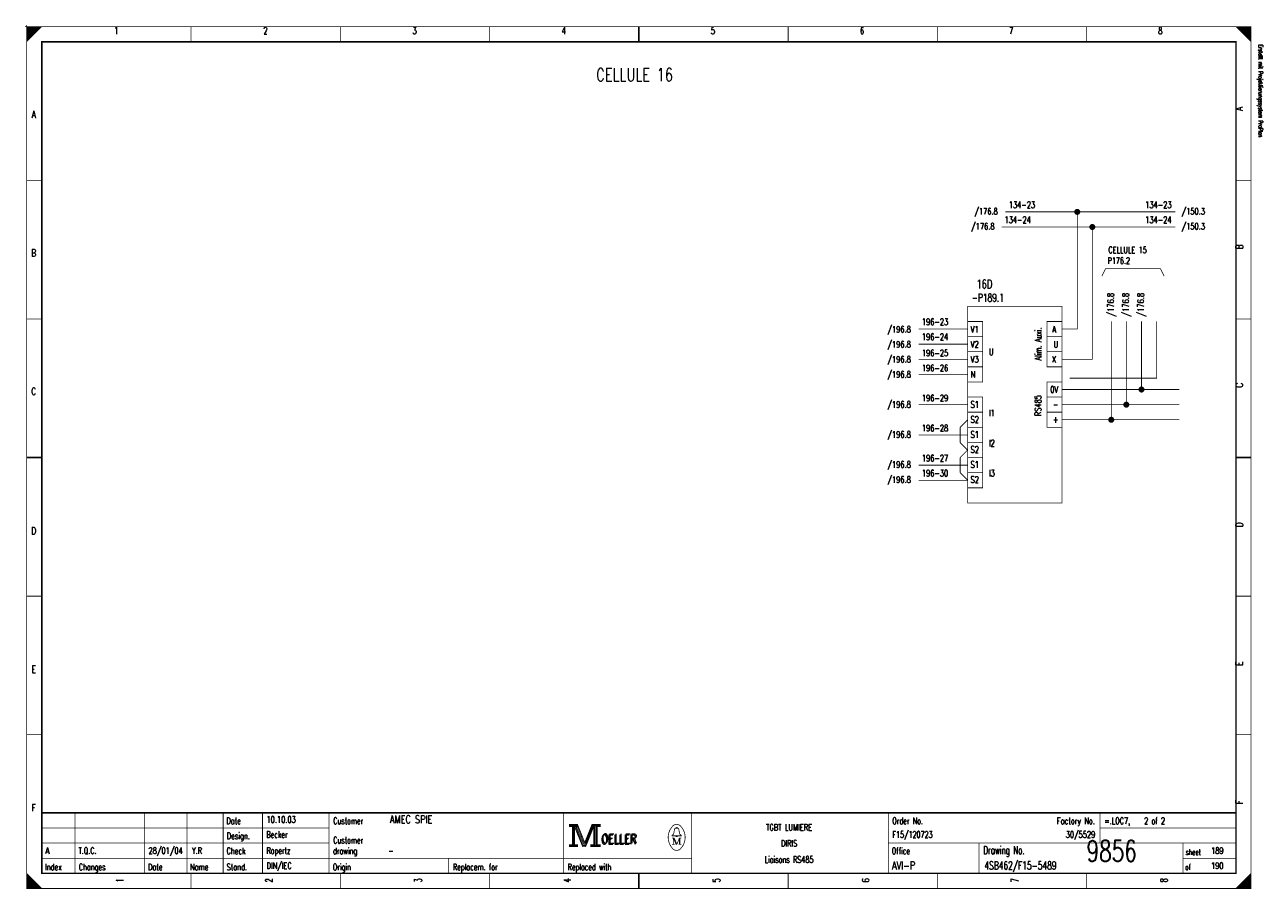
# Model space of a CAD drawing. Extents: x -1 to 409, y 0 to 286.
import ezdxf
from ezdxf.enums import TextEntityAlignment as Align

# ---------------------------------------------------------------- set-up
doc = ezdxf.new("R2010")
doc.units = 0
doc.header["$MEASUREMENT"] = 0
doc.linetypes.add('GESTRICHELT', pattern=[3.75, 3, -0.75])
doc.layers.get('0').update_dxf_attribs({"color": 9, "linetype": 'CONTINUOUS'})
doc.styles.get("Standard").update_dxf_attribs({"font": 'romans.shx', "bigfont": 'TXT.shx'})

# ---------------------------------------------------------------- blocks, each defined once
blk = doc.blocks.new('BCIRCLE_FILLED')
at = {"color": 0, "linetype": 'Continuous', "const_width": 1, "flags": 128}
blk.add_lwpolyline([(0.5, 0, 1), (-0.5, 0, 1)], format="xyb", close=True, dxfattribs=at)

msp = doc.modelspace()

# ---------------------------------------------------------------- linework, layer by layer
at = {"color": 0}
for points, const_width in [([(-0.5, 285), (0.5, 285)], 0.25), ([(-0.5, 285), (0.5, 285)], 0.25), ([(0, 285.5), (0, 284.5)], 0.25), ([(0, 285.5), (0, 284.5)], 0.25), ([(54.375, 285), (54.375, 280)], 0.25), ([(103.75, 285), (103.75, 280)], 0.25), ([(153.125, 285), (153.125, 280)], 0.25), ([(202.5, 280), (202.5, 285)], 0.5), ([(202.5, 285), (202.5, 280)], 0.25), ([(251.875, 285), (251.875, 280)], 0.25), ([(301.25, 285), (301.25, 280)], 0.25), ([(350.625, 285), (350.625, 280)], 0.25), ([(0, 234.167), (5, 234.167)], 0.25), ([(405, 234.167), (400, 234.167)], 0.25), ([(0, 188.334), (5, 188.334)], 0.25), ([(405, 188.334), (400, 188.334)], 0.25), ([(308.75, 152.5), (311.25, 155)], 0.3), ([(308.75, 147.5), (308.75, 152.5)], 0.3), ([(311.25, 145), (308.75, 147.5)], 0.3), ([(308.75, 142.5), (311.25, 145)], 0.3), ([(5, 142.5), (0, 142.5)], 0.5), ([(0, 142.5), (5, 142.5)], 0.25), ([(308.75, 137.5), (308.75, 142.5)], 0.3), ([(400, 142.5), (405, 142.5)], 0.5), ([(405, 142.5), (400, 142.5)], 0.25), ([(311.25, 135), (308.75, 137.5)], 0.3), ([(0, 96.667), (5, 96.667)], 0.25), ([(405, 96.667), (400, 96.667)], 0.25), ([(0, 50.834), (5, 50.834)], 0.25), ([(405, 50.834), (400, 50.834)], 0.25), ([(400, 25), (5, 25)], 0.5), ([(16, 5), (16, 25)], 0.25), ([(39, 5), (39, 25)], 0.25), ([(53, 5), (53, 25)], 0.25), ([(65, 25), (65, 5)], 0.25), ([(78, 25), (78, 5)], 0.25), ([(100, 25), (100, 5)], 0.25), ([(177.5, 25), (177.5, 5)], 0.25), ([(220, 25), (220, 5)], 0.25), ([(285, 25), (285, 5)], 0.25), ([(355, 25), (355, 15)], 0.25), ([(181.5, 20.5), (184, 14.2)], 0.25), ([(184.7, 14.9), (187, 20.6)], 0.25), ([(5, 20), (100, 20)], 0.25), ([(213.5, 16.7), (214.2, 16.7)], 0.25), ([(214.2, 16.7), (215.1, 14.6)], 0.25), ([(214.6, 19.9), (215.5, 19.9)], 0.25), ([(215.1, 14.6), (215.9, 16.7)], 0.25), ([(215.9, 14.6), (215.9, 16.7)], 0.25), ([(215.9, 16.7), (216.5, 16.7)], 0.25), ([(216.1, 16.7), (216.1, 14.6)], 0.25), ([(355, 20), (400, 20)], 0.25), ([(5, 15), (100, 15)], 0.25), ([(184, 14.2), (184.6, 14.2)], 0.25), ([(213.9, 14.6), (214.3, 14.6)], 0.25), ([(216.5, 14.6), (215.7, 14.6)], 0.25), ([(285, 15), (400, 15)], 0.25), ([(315, 15), (315, 5)], 0.25), ([(382.5, 15), (382.5, 5)], 0.25), ([(5, 10), (220, 10)], 0.25), ([(139.5, 10), (139.5, 5)], 0.25), ([(382.5, 10), (400, 10)], 0.25), ([(54.375, 0), (54.375, 5)], 0.25), ([(103.75, 0), (103.75, 5)], 0.25), ([(153.125, 0), (153.125, 5)], 0.25), ([(202.5, 5), (202.5, 0)], 0.5), ([(202.5, 0), (202.5, 5)], 0.25), ([(251.875, 0), (251.875, 5)], 0.25), ([(301.25, 0), (301.25, 5)], 0.25), ([(350.625, 0), (350.625, 5)], 0.25), ([(405, 5), (400, 0)], 0.25), ([(4.75, 0), (4.75, 0.25)], 0.25)]:
    msp.add_lwpolyline(points, dxfattribs=dict(at, const_width=const_width))
at = {"color": 0, "const_width": 0.25, "flags": 128}
for points in [[(0, 142.5), (0, 285), (405, 285), (405, 0), (0, 0), (0, 142.5)], [(0, 285), (5, 285), (0, 280), (0, 285)], [(0.25, 285), (0.25, 280.25), (0.5, 280.5), (0.5, 285), (0.75, 285), (0.75, 280.75), (1, 281), (1, 285), (1.25, 285), (1.25, 281.25), (1.5, 281.5), (1.5, 285), (1.75, 285), (1.75, 281.75), (2, 282)], [(2, 282), (2, 285), (2.25, 285), (2.25, 282.25), (2.5, 282.5), (2.5, 285), (2.75, 285), (2.75, 282.75), (3, 283), (3, 285), (3.25, 285), (3.25, 283.25), (3.5, 283.5), (3.5, 285), (3.75, 285)], [(3.75, 285), (3.75, 283.75), (4, 284), (4, 285), (4.25, 285), (4.25, 284.25), (4.5, 284.5), (4.5, 285), (4.75, 285), (4.75, 284.75)], [(400, 285), (405, 280), (404.75, 280.25), (404.75, 285), (404.5, 285), (404.5, 280.5), (404.25, 280.75), (404.25, 285), (404, 285), (404, 281), (403.75, 281.25), (403.75, 285), (403.5, 285), (403.5, 281.5), (403.25, 281.75)], [(401.5, 283.5), (401.5, 285), (401.25, 285), (401.25, 283.75), (401, 284), (401, 285), (400.75, 285), (400.75, 284.25), (400.5, 284.5), (400.5, 285), (400.25, 285), (400.25, 284.75)], [(403.25, 281.75), (403.25, 285), (403, 285), (403, 282), (402.75, 282.25), (402.75, 285), (402.5, 285), (402.5, 282.5), (402.25, 282.75), (402.25, 285), (402, 285), (402, 283), (401.75, 283.25), (401.75, 285), (401.5, 285)], [(380, 223.75), (323.75, 223.75)], [(342.5, 185), (347.5, 185), (347.5, 223.75)], [(380, 218.75), (322.5, 218.75)], [(342.5, 175), (352.5, 175), (352.5, 218.75)], [(376.25, 202.5), (375, 205), (356.875, 205), (355.625, 202.5)], [(295, 185), (311.25, 185)], [(358.75, 155), (358.75, 187.5)], [(363.75, 187.5), (363.75, 160)], [(368.75, 187.5), (368.75, 165)], [(311.25, 180), (295, 180)], [(295, 175), (311.25, 175)], [(311.25, 170), (295, 170)], [(381.25, 165), (342.5, 165)], [(311.25, 160), (295, 160)], [(381.25, 160), (342.5, 160)], [(381.25, 155), (342.5, 155)], [(311.25, 150), (295, 150)], [(311.25, 140), (295, 140)], [(311.25, 135), (295, 135)], [(179.5, 21.2), (179.5, 20.5), (180.5, 20.5), (180.5, 14.5), (179.5, 14.5), (179.5, 13.8), (182.2, 13.8), (182.2, 14.5), (181.2, 14.5), (181.2, 20.5), (182.2, 20.5), (182.2, 21.2), (179.5, 21.2)], [(180.7, 20.7), (180.7, 14.3), (181, 14.3), (181, 20.7)], [(181.2, 20.5), (183.9, 13.8), (184.9, 13.8), (187.6, 20.5)], [(181.8, 20.5), (184.2, 14.6), (184.6, 14.6)], [(182.2, 21.2), (184.6, 15.2), (187, 21.2)], [(182.2, 20.5), (184.4, 14.9), (184.7, 14.9)], [(184.6, 14.2), (184.9, 14.2), (187.4, 20.5)], [(184.6, 14.6), (184.8, 14.6), (187.2, 20.5)], [(187.6, 20.5), (187.6, 14.5), (186.6, 14.5), (186.6, 13.8), (187.1, 13.8)], [(187, 21.2), (187, 20.5), (188, 20.5), (188, 14.5), (187, 14.5), (187, 13.8), (189.7, 13.8), (189.7, 14.5), (188.7, 14.5), (188.7, 20.5), (189.7, 20.5), (189.7, 21.2), (187, 21.2)], [(187.8, 20.7), (187.8, 14.3), (188.3, 14.3), (188.3, 20.7), (188.5, 20.7), (188.5, 14.3)], [(214.8, 17.4), (213.5, 17.4), (213.5, 17.6), (214, 18), (214.3, 19.6)], [(213.9, 16.7), (213.9, 14.6), (213.5, 14.6)], [(213.9, 16.7), (214.8, 14.6), (215.1, 14.6)], [(214.8, 19.9), (214.8, 20.2), (215.2, 20.2), (215.2, 19.9)], [(215.2, 17.4), (216.5, 17.4), (216.5, 17.6), (216, 18), (215.7, 19.6)], [(0, 5), (0, 0), (5, 0), (0, 5), (0.25, 4.75), (0.25, 0), (0.5, 0), (0.5, 4.5), (0.75, 4.25), (0.75, 0), (1, 0), (1, 4), (1.25, 3.75), (1.25, 0), (1.5, 0)], [(404.75, 4.75), (404.75, 0), (404.5, 0), (404.5, 4.5), (404.25, 4.25), (404.25, 0), (404, 0), (404, 4), (403.75, 3.75), (403.75, 0), (403.5, 0), (403.5, 3.5), (403.25, 3.25), (403.25, 0), (403, 0)], [(1.5, 0), (1.5, 3.5), (1.75, 3.25), (1.75, 0), (2, 0), (2, 3), (2.25, 2.75), (2.25, 0), (2.5, 0), (2.5, 2.5), (2.75, 2.25), (2.75, 0), (3, 0), (3, 2), (3.25, 1.75)], [(3.25, 1.75), (3.25, 0), (3.5, 0), (3.5, 1.5), (3.75, 1.25), (3.75, 0), (4, 0), (4, 1), (4.25, 0.75), (4.25, 0), (4.5, 0), (4.5, 0.5), (4.75, 0.25)], [(401.25, 1.25), (401.25, 0), (401, 0), (401, 1), (400.75, 0.75), (400.75, 0), (400.5, 0), (400.5, 0.5), (400.25, 0.25), (400.25, 0)], [(403, 0), (403, 3), (402.75, 2.75), (402.75, 0), (402.5, 0), (402.5, 2.5), (402.25, 2.25), (402.25, 0), (402, 0), (402, 2), (401.75, 1.75), (401.75, 0), (401.5, 0), (401.5, 1.5), (401.25, 1.25)]]:
    msp.add_lwpolyline(points, dxfattribs=at)
at = {"color": 0, "flags": 128}
for points, const_width in [([(0, 285), (405, 285), (405, 0), (0, 0)], 0.25), ([(5, 280), (400, 280), (400, 5), (5, 5)], 0.5), ([(5, 280), (400, 280), (400, 5), (5, 5)], 0.25), ([(311.25, 192.5), (342.5, 192.5), (342.5, 127.5), (311.25, 127.5)], 0.25), ([(311.25, 187.5), (316.25, 187.5), (316.25, 182.5), (311.25, 182.5)], 0.25), ([(337.5, 187.5), (342.5, 187.5), (342.5, 182.5), (337.5, 182.5)], 0.25), ([(311.25, 182.5), (316.25, 182.5), (316.25, 177.5), (311.25, 177.5)], 0.25), ([(337.5, 182.5), (342.5, 182.5), (342.5, 177.5), (337.5, 177.5)], 0.25), ([(311.25, 177.5), (316.25, 177.5), (316.25, 172.5), (311.25, 172.5)], 0.25), ([(337.5, 177.5), (342.5, 177.5), (342.5, 172.5), (337.5, 172.5)], 0.25), ([(311.25, 172.5), (316.25, 172.5), (316.25, 167.5), (311.25, 167.5)], 0.25), ([(337.5, 167.5), (342.5, 167.5), (342.5, 162.5), (337.5, 162.5)], 0.25), ([(311.25, 162.5), (316.25, 162.5), (316.25, 157.5), (311.25, 157.5)], 0.25), ([(337.5, 162.5), (342.5, 162.5), (342.5, 157.5), (337.5, 157.5)], 0.25), ([(311.25, 157.5), (316.25, 157.5), (316.25, 152.5), (311.25, 152.5)], 0.25), ([(337.5, 157.5), (342.5, 157.5), (342.5, 152.5), (337.5, 152.5)], 0.25), ([(311.25, 152.5), (316.25, 152.5), (316.25, 147.5), (311.25, 147.5)], 0.25), ([(311.25, 147.5), (316.25, 147.5), (316.25, 142.5), (311.25, 142.5)], 0.25), ([(311.25, 142.5), (316.25, 142.5), (316.25, 137.5), (311.25, 137.5)], 0.25), ([(311.25, 137.5), (316.25, 137.5), (316.25, 132.5), (311.25, 132.5)], 0.25), ([(179.7, 21), (182, 21), (182, 20.7), (179.7, 20.7)], 0.25), ([(187.2, 21), (189.5, 21), (189.5, 20.7), (187.2, 20.7)], 0.25), ([(214.8, 17.4), (215.2, 17.4), (215.2, 17.1), (214.8, 17.1)], 0.25), ([(179.7, 14.3), (182, 14.3), (182, 14), (179.7, 14)], 0.25), ([(186.8, 14.3), (189.5, 14.3), (189.5, 14), (186.8, 14)], 0.25)]:
    msp.add_lwpolyline(points, close=True, dxfattribs=dict(at, const_width=const_width))
at = {"color": 0, "linetype": 'GESTRICHELT', "const_width": 0.25, "flags": 128}
msp.add_lwpolyline([(373.75, 187.5), (373.75, 168.75), (345, 168.75)], dxfattribs=at)
at = {"color": 0, "const_width": 0.25, "flags": 128}
for points in [[(213.499601, 20.388348, 0.373815), (213.488, 13.425, 0.373815)], [(216.493359, 20.403602, 0.530775), (213.513, 20.413, 0.530775)], [(216.498075, 13.401685, 0.378582), (216.463, 20.438, 0.378582)], [(214.6, 19.9, 0.414214), (214.3, 19.6, 0.414214)], [(215.7, 19.6, 0.414214), (215.4, 19.9, 0.414214)], [(213.502705, 13.401803, 0.532213), (216.488, 13.388, 0.532213)]]:
    msp.add_lwpolyline(points, format="xyb", dxfattribs=at)

# ---------------------------------------------------------------- block references
at = {"color": 0}
for p in [(347.5, 223.75), (352.5, 218.75), (368.75, 165), (363.75, 160), (358.75, 155)]:
    msp.add_blockref('BCIRCLE_FILLED', p, dxfattribs=at)

# ---------------------------------------------------------------- texts
for s, height, width, p in [('1', 2.38125, 0.672, (29.654421, 284.858032)), ('2', 2.38125, 0.672, (78.988169, 284.858032)), ('3', 2.38125, 0.672, (128.321918, 284.858032)), ('4', 2.38125, 0.672, (177.655666, 284.858032)), ('5', 2.38125, 0.672, (226.989415, 284.858032)), ('6', 2.38125, 0.672, (276.323163, 284.858032)), ('7', 2.38125, 0.672, (325.656912, 284.858032)), ('8', 2.38125, 0.672, (374.99066, 284.858032)), ('CELLULE 16', 4.28625, 0.736, (201.080324, 271.229141)), ('A', 2.38125, 0.76, (2.325654, 257.174346)), ('B', 2.38125, 0.76, (2.325654, 211.389788)), ('A', 2.143125, 0.76, (339.853674, 185.977584)), ('X', 2.143125, 0.76, (339.853674, 176.039851)), ('C', 2.38125, 0.76, (2.325654, 165.60523)), ('S1', 2.143125, 0.716, (313.589664, 161.13325)), ('S2', 2.143125, 0.716, (313.589664, 156.164384)), ('S1', 2.143125, 0.716, (313.589664, 151.195517)), ('S2', 2.143125, 0.716, (313.589664, 146.22665)), ('S1', 2.143125, 0.716, (313.589664, 141.257783)), ('S2', 2.143125, 0.716, (313.589664, 136.288917)), ('D', 2.38125, 0.76, (2.325654, 119.465753)), ('E', 2.38125, 0.76, (2.325654, 73.681196)), ('F', 2.38125, 0.76, (2.325654, 27.896638)), ('TGBT LUMIERE', 2.143125, 0.754667, (252.188667, 21.295143)), ('DIRIS', 2.143125, 0.7568, (252.188667, 15.971357)), ('Liaisons RS485', 2.143125, 0.656571, (252.188667, 10.647572))]:
    msp.add_text(s, height=height, dxfattribs=dict(at, width=width)).set_placement(p, align=Align.TOP_CENTER)
at = {"color": 0, "width": 0.622634}
msp.add_text('Erstellt mit Projektierungssystem ProPlan', height=1.42875, rotation=270, dxfattribs=at).set_placement((407.023879, 279.056912), align=Align.BOTTOM_LEFT)
at = {"color": 0}
for s, height, width, p in [('A', 2.38125, 0.76, (399.909527, 257.174346)), ('B', 2.38125, 0.76, (399.909527, 211.389788)), ('/176.8', 2.143125, 0.68, (357.493151, 189.171856)), ('/176.8', 2.143125, 0.68, (362.462017, 189.171856)), ('/176.8', 2.143125, 0.68, (367.430884, 189.171856)), ('C', 2.38125, 0.76, (399.921949, 165.60523)), ('D', 2.38125, 0.76, (399.921949, 119.465753)), ('E', 2.38125, 0.76, (399.909527, 73.681196)), ('F', 2.38125, 0.76, (399.909527, 27.896638))]:
    msp.add_text(s, height=height, rotation=90, dxfattribs=dict(at, width=width)).set_placement(p, align=Align.TOP_LEFT)
for s, height, width, p in [('134-23', 2.143125, 0.676, (324.877864, 227.148194)), ('134-24', 2.143125, 0.676, (323.458188, 222.179328)), ('/150.3', 2.143125, 0.68, (381.982565, 225.01868)), ('/150.3', 2.143125, 0.68, (381.982565, 220.049813)), ('CELLULE 15', 2.143125, 0.736, (357.791283, 212.241594)), ('P176.2', 2.143125, 0.690667, (357.530417, 208.692403)), ('16D', 2.8575, 0.701333, (314.180604, 201.310087)), ('196-23', 2.143125, 0.676, (296.129421, 188.462017)), ('V1', 2.143125, 0.716, (312.281787, 185.977584)), ('196-24', 2.143125, 0.676, (296.129421, 183.493151)), ('V2', 2.143125, 0.716, (312.281787, 181.008717)), ('196-25', 2.143125, 0.676, (296.129421, 178.169365)), ('U', 2.143125, 0.76, (318.278144, 178.524284)), ('196-26', 2.143125, 0.676, (296.129421, 173.200498)), ('V3', 2.143125, 0.716, (312.281787, 176.039851)), ('N', 2.143125, 0.76, (312.244521, 171.070984)), ('196-29', 2.143125, 0.676, (296.129421, 163.262765)), ('I1', 2.143125, 0.716, (318.278144, 158.293898)), ('196-28', 2.143125, 0.676, (296.129421, 153.325031)), ('I2', 2.143125, 0.716, (318.278144, 148.356164)), ('196-27', 2.143125, 0.676, (296.129421, 143.387298)), ('196-30', 2.143125, 0.676, (296.129421, 138.418431)), ('I3', 2.143125, 0.716, (318.278144, 138.418431)), ('Date', 2.143125, 0.64, (66.054919, 23.424658)), ('Customer', 2.143125, 0.62, (101.403082, 23.424658)), ('Order No.', 2.143125, 0.656889, (286.328331, 23.424658)), ('=.LOC7,    2 of 2', 2.143125, 0.691765, (356.50825, 23.424658)), ('Design.', 2.143125, 0.636571, (66.191563, 18.455791)), ('Customer', 2.143125, 0.62, (101.403082, 17.036115)), ('OELLER', 3.095625, 0.76, (189.964259, 17.745953)), ('OELLER', 3.095625, 0.76, (189.964259, 17.745953)), ('OELLER', 3.095625, 0.76, (190.319178, 18.100872)), ('Check', 2.143125, 0.632, (66.11703, 13.486924)), ('drawing', 2.143125, 0.6, (101.328549, 13.486924)), ('Office', 2.143125, 0.626667, (286.154421, 13.486924)), ('Drawing No.', 2.619375, 0.646545, (316.427242, 13.983811)), ('sheet', 1.905, 0.6, (383.377397, 12.990037)), ('Index', 2.143125, 0.632, (6.086021, 8.163138)), ('Changes', 2.143125, 0.622857, (17.262422, 8.163138)), ('Stand.', 2.143125, 0.642667, (66.11703, 8.163138)), ('Origin', 2.143125, 0.626667, (101.266438, 8.163138)), ('Replacem. for', 2.143125, 0.627077, (140.973007, 8.163138)), ('Replaced with', 2.143125, 0.619692, (178.949346, 8.163138)), ('of', 1.905, 0.6, (383.228331, 8.021171)), ('Date', 2.143125, 0.64, (40.145828, 8.163138)), ('Name', 2.143125, 0.64, (54.03736, 8.163138))]:
    msp.add_text(s, height=height, dxfattribs=dict(at, width=width)).set_placement(p, align=Align.TOP_LEFT)
for s, width, p in [('134-23', 0.676, (378.690691, 227.148194)), ('/176.8', 0.68, (321.220423, 225.01868)), ('134-24', 0.676, (378.690691, 222.179328)), ('/176.8', 0.68, (320.155666, 220.049813)), ('/196.8', 0.68, (292.47198, 185.977584)), ('/196.8', 0.68, (292.47198, 181.008717)), ('U', 0.76, (341.220112, 181.008717)), ('/196.8', 0.68, (292.47198, 176.039851)), ('/196.8', 0.68, (292.47198, 171.070984)), ('0V', 0.716, (341.193493, 166.102117)), ('/196.8', 0.68, (292.47198, 161.13325)), ('-', 0.696, (341.246731, 161.13325)), ('+', 0.696, (341.228985, 156.164384)), ('/196.8', 0.68, (292.47198, 151.195517)), ('/196.8', 0.68, (292.47198, 141.257783)), ('/196.8', 0.68, (292.47198, 136.288917)), ('Factory No.', 0.646545, (353.349471, 23.424658))]:
    msp.add_text(s, height=2.143125, dxfattribs=dict(at, width=width)).set_placement(p, align=Align.TOP_RIGHT)
for s, height, width, p in [('-P189.1', 2.619375, 0.691429, (312.629608, 193.260523)), ('10.10.03', 2.143125, 0.678, (79.33599, 21.082192)), ('AMEC SPIE', 2.619375, 0.752889, (120.157005, 20.769863)), ('Becker', 2.143125, 0.626667, (79.273879, 16.113325)), ('F15/120723', 2.143125, 0.6832, (286.390442, 16.113325)), ('A', 2.143125, 0.76, (6.212017, 10.789539)), ('T.Q.C.', 2.143125, 0.728, (17.163045, 10.789539)), ('28/01/04', 2.143125, 0.678, (40.294894, 10.789539)), ('Y.R', 2.143125, 0.738667, (54.665567, 10.789539)), ('Ropertz', 2.143125, 0.622857, (79.323568, 10.789539)), ('-', 2.143125, 0.696, (119.651245, 10.789539)), ('9856', 7, 0.6928, (350.581462, 6.783637)), ('189', 2.143125, 0.672, (391.771233, 10.789539)), ('DIN/IEC', 2.143125, 0.750857, (79.348412, 5.820672)), ('AVI-P', 2.619375, 0.7472, (286.241376, 5.508344)), ('4SB462/F15-5489', 2.619375, 0.6928, (316.787484, 5.508344)), ('190', 2.143125, 0.672, (391.771233, 5.820672))]:
    msp.add_text(s, height=height, dxfattribs=dict(at, width=width)).set_placement(p, align=Align.BOTTOM_LEFT)
at = {"color": 0, "width": 0.655273}
msp.add_text('Alim. Auxi.', height=2.143125, rotation=90, dxfattribs=at).set_placement((336.304483, 180.085928), align=Align.BOTTOM_CENTER)
at = {"color": 0}
for s, height, width, p in [('RS485', 2.143125, 0.7072, (333.465131, 159.713574)), ('1', 2.38125, 0.672, (29.654421, 2.697385)), ('2', 2.38125, 0.672, (78.988169, 2.697385)), ('3', 2.38125, 0.672, (128.321918, 2.697385)), ('4', 2.38125, 0.672, (177.655666, 2.697385)), ('5', 2.38125, 0.672, (226.989415, 2.697385)), ('6', 2.38125, 0.672, (276.323163, 2.697385)), ('7', 2.38125, 0.672, (325.656912, 2.697385)), ('8', 2.38125, 0.672, (374.99066, 2.697385))]:
    msp.add_text(s, height=height, rotation=90, dxfattribs=dict(at, width=width)).set_placement(p, align=Align.TOP_CENTER)
at = {"color": 0, "width": 0.675429}
msp.add_text('30/5529', height=2.143125, dxfattribs=at).set_placement((353.464819, 16.113325), align=Align.BOTTOM_RIGHT)

doc.saveas('drawing.dxf')
